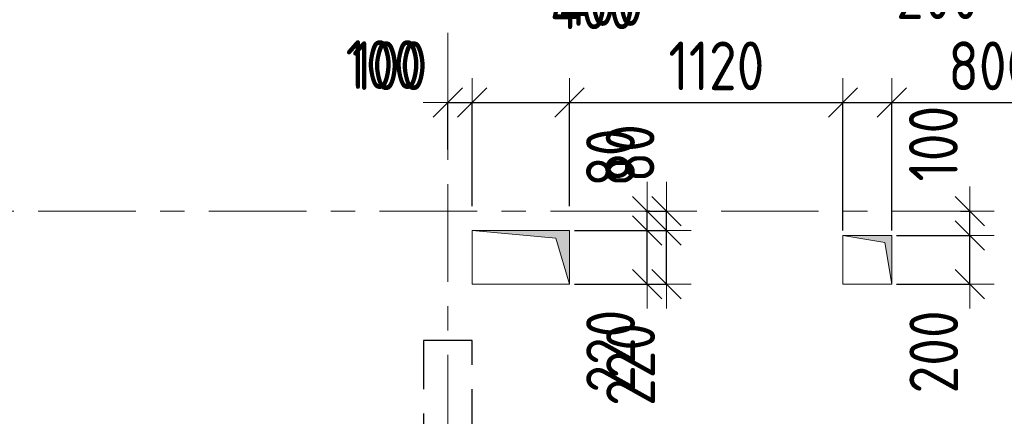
# Model space of a CAD drawing. Header units: metres. Extents: x -38 to 89, y -15 to 21.
# Tile 15 of 129: x 11.99 to 16.03, y 6.56 to 8.18. Entities that reach past the tile are written whole.
import ezdxf

# ---------------------------------------------------------------- set-up
doc = ezdxf.new("R2010")
doc.units = ezdxf.units.M
doc.header["$PDMODE"] = 65
for name, pattern in [('______11', [0.5, 0.4, -0.05, 0, -0.05]), ('______2', [0.27, 0.2, -0.07]), ('______5', [1.1, 0.8, -0.1, 0.1, -0.1])]:
    doc.linetypes.add(name, pattern=pattern)
for name, color, linetype, lineweight in [('XR$2$Осевая линия (1)', 7, '______5', 13), ('XR$3$Перекрытие (1)', 7, 'Continuous', 35), ('XR$4$Размерная линия (1)', 7, 'Continuous', 13), ('XR$5$Размерная линия (1)', 7, 'Continuous', 13)]:
    doc.layers.add(name, color=color, linetype=linetype, lineweight=lineweight)
doc.layers.add('XR$3$Макрос проема_ отверстия', color=7, linetype='Continuous', lineweight=13, true_color=0x2d2d2d)
doc.layers.add('XR$7$Стена_ бетон несущ.', color=7, linetype='Continuous', lineweight=70, true_color=0xb4b496)
doc.styles.add('ISOCPEUR', font='txt')
doc.dimstyles.new('DIMSTYLE_3', dxfattribs={"dimtxt": 0.2, "dimasz": 0.2, "dimexe": 0, "dimexo": 0, "dimgap": 0.1, "dimtad": 2, "dimdec": 0, "dimlfac": 1000, "dimrnd": 5, "dimzin": 12, "dimdsep": 46, "dimtxsty": 'ISOCPEUR', "dimblk1": 'ALL_ML_STRICH', "dimblk2": 'ALL_ML_STRICH', "dimsah": 1, "dimcen": 0, "dimclrd": 7, "dimclre": 256, "dimclrt": 7, "dimadec": 0, "dimazin": 0, "dimtfac": 1, "dimtdec": 0, "dimtix": 1, "dimtmove": 2, "dimatfit": 3, "dimfxl": 0, "dimtzin": 0, "dimlwd": 0, "dimlwe": -3, "dimarcsym": 0})
doc.dimstyles.new('DIMSTYLE_6', dxfattribs={"dimtxt": 0.2, "dimasz": 0.2, "dimexe": 0, "dimexo": 0, "dimgap": 0.1, "dimtad": 2, "dimdec": 0, "dimlfac": 1000, "dimrnd": 5, "dimzin": 12, "dimdsep": 46, "dimtxsty": 'ISOCPEUR', "dimblk1": 'ALL_ML_STRICH', "dimblk2": 'ALL_ML_STRICH', "dimsah": 1, "dimcen": 0, "dimclrd": 7, "dimclre": 256, "dimclrt": 7, "dimadec": 0, "dimazin": 0, "dimtfac": 1, "dimtdec": 0, "dimtix": 1, "dimtmove": 2, "dimatfit": 3, "dimfxl": 0, "dimtvp": 1.2, "dimtzin": 0, "dimlwd": 0, "dimlwe": -3, "dimarcsym": 0})

# ---------------------------------------------------------------- blocks, each defined once
blk = doc.blocks.new('Отображение проема', base_point=(-1.1579, -49.3094))
at = {"layer": 'XR$3$Макрос проема_ отверстия', "true_color": 0x000000, "transparency": 33554687}
blk.add_hatch(color=18, dxfattribs=at).paths.add_polyline_path([(-1.1579, -50.1094), (-1.0448, -49.4225), (-0.3579, -49.3094), (-1.1579, -49.3094)])
at = {"layer": 'XR$3$Макрос проема_ отверстия', "transparency": 33554687}
for p, q in [((-1.1579, -50.1094), (-1.1579, -49.3094)), ((-1.1579, -49.3094), (-0.3579, -49.3094)), ((-1.0448, -49.4225), (-0.3579, -49.3094)), ((-1.1579, -50.1094), (-1.0448, -49.4225))]:
    blk.add_line(p, q, dxfattribs=at)
blk = doc.blocks.new('ALL_ML_STRICH')
at = {"color": 0, "linetype": 'ByBlock', "lineweight": -2}
for p, q in [((0, -0.5), (0, 0.5)), ((-0.3, -0.3), (0.3, 0.3)), ((-1, 0), (0.5, 0))]:
    blk.add_line(p, q, dxfattribs=at)
blk = doc.blocks.new('*D106')
at = {"layer": 'DEFPOINTS', "color": 7, "linetype": 'Continuous', "lineweight": 13, "transparency": 33554687}
for p in [(15.57, 7.3), (15.57, 7.0999), (15.8905, 7.0999)]:
    blk.add_point(p, dxfattribs=at)
at = {"layer": 'XR$4$Размерная линия (1)', "color": 9, "linetype": 'Continuous', "lineweight": -2, "true_color": 0xc7c7c7, "transparency": 33554687}
for p, q in [((15.59, 7.3), (15.8905, 7.3)), ((15.59, 7.0999), (15.8905, 7.0999))]:
    blk.add_line(p, q, dxfattribs=at)
at = {"layer": 'XR$4$Размерная линия (1)', "color": 7, "linetype": 'Continuous', "lineweight": -2, "transparency": 33554687}
blk.add_line((15.8905, 7.0999), (15.8905, 7.3), dxfattribs=at)
at = {"layer": 'XR$4$Размерная линия (1)', "color": 7, "linetype": 'Continuous', "lineweight": 13, "transparency": 33554687, "xscale": 0.2, "yscale": 0.2, "zscale": 0.2}
for p, rotation in [((15.8905, 7.3), 90), ((15.8905, 7.0999), 270)]:
    blk.add_blockref('ALL_ML_STRICH', p, dxfattribs=dict(at, rotation=rotation))
at = {"layer": 'XR$4$Размерная линия (1)', "color": 7, "linetype": 'Continuous', "lineweight": 13, "transparency": 33554687, "insert": (15.7423, 6.8226), "char_height": 0.2, "width": 0.5, "attachment_point": 5, "rotation": 90, "style": 'ISOCPEUR'}
blk.add_mtext('\\W0.83;\\A1;{200}', dxfattribs=at)
blk = doc.blocks.new('*D107')
at = {"layer": 'DEFPOINTS', "color": 7, "linetype": 'Continuous', "lineweight": 13, "transparency": 33554687}
for p in [(15.8713, 7.4), (15.57, 7.3), (15.8905, 7.3)]:
    blk.add_point(p, dxfattribs=at)
at = {"layer": 'XR$4$Размерная линия (1)', "color": 9, "linetype": 'Continuous', "lineweight": -2, "true_color": 0xc7c7c7, "transparency": 33554687}
for p, q in [((15.8513, 7.4), (15.8905, 7.4)), ((15.59, 7.3), (15.8905, 7.3))]:
    blk.add_line(p, q, dxfattribs=at)
at = {"layer": 'XR$4$Размерная линия (1)', "color": 7, "linetype": 'Continuous', "lineweight": -2, "transparency": 33554687}
blk.add_line((15.8905, 7.3), (15.8905, 7.4), dxfattribs=at)
at = {"layer": 'XR$4$Размерная линия (1)', "color": 7, "linetype": 'Continuous', "lineweight": 13, "transparency": 33554687, "xscale": 0.2, "yscale": 0.2, "zscale": 0.2}
for p, rotation in [((15.8905, 7.3), 270), ((15.8905, 7.4), 90)]:
    blk.add_blockref('ALL_ML_STRICH', p, dxfattribs=dict(at, rotation=rotation))
at = {"layer": 'XR$4$Размерная линия (1)', "color": 7, "linetype": 'Continuous', "lineweight": 13, "transparency": 33554687, "insert": (15.7407, 7.6764), "char_height": 0.2, "width": 0.5, "attachment_point": 5, "rotation": 90, "style": 'ISOCPEUR'}
blk.add_mtext('\\W0.83;\\A1;{100}', dxfattribs=at)
blk = doc.blocks.new('*D185')
at = {"layer": 'DEFPOINTS', "color": 7, "linetype": 'Continuous', "lineweight": 13, "transparency": 33554687}
for p in [(13.75, 7.8452), (13.75, 7.6318), (13.849, 7.4)]:
    blk.add_point(p, dxfattribs=at)
at = {"layer": 'XR$4$Размерная линия (1)', "color": 9, "linetype": 'Continuous', "lineweight": -2, "true_color": 0xc7c7c7, "transparency": 33554687}
for p, q in [((13.75, 7.6518), (13.75, 7.8452)), ((13.849, 7.42), (13.849, 7.8452))]:
    blk.add_line(p, q, dxfattribs=at)
at = {"layer": 'XR$4$Размерная линия (1)', "color": 7, "linetype": 'Continuous', "lineweight": -2, "transparency": 33554687}
blk.add_line((13.75, 7.8452), (13.849, 7.8452), dxfattribs=at)
at = {"layer": 'XR$4$Размерная линия (1)', "color": 7, "linetype": 'Continuous', "lineweight": 13, "transparency": 33554687, "xscale": 0.2, "yscale": 0.2, "zscale": 0.2}
blk.add_blockref('ALL_ML_STRICH', (13.849, 7.8452), dxfattribs=at)
at = {"layer": 'XR$4$Размерная линия (1)', "color": 7, "linetype": 'Continuous', "lineweight": 13, "transparency": 33554687, "xscale": 0.2, "yscale": 0.2, "zscale": 0.2, "rotation": 180}
blk.add_blockref('ALL_ML_STRICH', (13.75, 7.8452), dxfattribs=at)
at = {"layer": 'XR$4$Размерная линия (1)', "color": 7, "linetype": 'Continuous', "lineweight": 13, "transparency": 33554687, "insert": (13.5111, 7.9958), "char_height": 0.2, "width": 0.5, "attachment_point": 5, "style": 'ISOCPEUR'}
blk.add_mtext('\\W0.83;\\A1;{100}', dxfattribs=at)
blk = doc.blocks.new('*D186')
at = {"layer": 'DEFPOINTS', "color": 7, "linetype": 'Continuous', "lineweight": 13, "transparency": 33554687}
for p in [(13.849, 7.8452), (13.849, 7.4), (14.249, 7.4)]:
    blk.add_point(p, dxfattribs=at)
at = {"layer": 'XR$4$Размерная линия (1)', "color": 9, "linetype": 'Continuous', "lineweight": -2, "true_color": 0xc7c7c7, "transparency": 33554687}
for p, q in [((13.849, 7.42), (13.849, 7.8452)), ((14.249, 7.42), (14.249, 7.8452))]:
    blk.add_line(p, q, dxfattribs=at)
at = {"layer": 'XR$4$Размерная линия (1)', "color": 7, "linetype": 'Continuous', "lineweight": -2, "transparency": 33554687}
blk.add_line((13.849, 7.8452), (14.249, 7.8452), dxfattribs=at)
at = {"layer": 'XR$4$Размерная линия (1)', "color": 7, "linetype": 'Continuous', "lineweight": 13, "transparency": 33554687, "xscale": 0.2, "yscale": 0.2, "zscale": 0.2, "rotation": 180}
blk.add_blockref('ALL_ML_STRICH', (13.849, 7.8452), dxfattribs=at)
at = {"layer": 'XR$4$Размерная линия (1)', "color": 7, "linetype": 'Continuous', "lineweight": 13, "transparency": 33554687, "xscale": 0.2, "yscale": 0.2, "zscale": 0.2}
blk.add_blockref('ALL_ML_STRICH', (14.249, 7.8452), dxfattribs=at)
at = {"layer": 'XR$4$Размерная линия (1)', "color": 7, "linetype": 'Continuous', "lineweight": 13, "transparency": 33554687, "insert": (14.3439, 8.2456), "char_height": 0.2, "width": 0.5, "attachment_point": 5, "style": 'ISOCPEUR'}
blk.add_mtext('\\W0.83;\\A1;{400}', dxfattribs=at)
blk = doc.blocks.new('*D187')
at = {"layer": 'DEFPOINTS', "color": 7, "linetype": 'Continuous', "lineweight": 13, "transparency": 33554687}
for p in [(14.249, 7.8452), (14.249, 7.4), (15.37, 7.3)]:
    blk.add_point(p, dxfattribs=at)
at = {"layer": 'XR$4$Размерная линия (1)', "color": 9, "linetype": 'Continuous', "lineweight": -2, "true_color": 0xc7c7c7, "transparency": 33554687}
for p, q in [((14.249, 7.42), (14.249, 7.8452)), ((15.37, 7.32), (15.37, 7.8452))]:
    blk.add_line(p, q, dxfattribs=at)
at = {"layer": 'XR$4$Размерная линия (1)', "color": 7, "linetype": 'Continuous', "lineweight": -2, "transparency": 33554687}
blk.add_line((14.249, 7.8452), (15.37, 7.8452), dxfattribs=at)
at = {"layer": 'XR$4$Размерная линия (1)', "color": 7, "linetype": 'Continuous', "lineweight": 13, "transparency": 33554687, "xscale": 0.2, "yscale": 0.2, "zscale": 0.2, "rotation": 180}
blk.add_blockref('ALL_ML_STRICH', (14.249, 7.8452), dxfattribs=at)
at = {"layer": 'XR$4$Размерная линия (1)', "color": 7, "linetype": 'Continuous', "lineweight": 13, "transparency": 33554687, "xscale": 0.2, "yscale": 0.2, "zscale": 0.2}
blk.add_blockref('ALL_ML_STRICH', (15.37, 7.8452), dxfattribs=at)
at = {"layer": 'XR$4$Размерная линия (1)', "color": 7, "linetype": 'Continuous', "lineweight": 13, "transparency": 33554687, "insert": (14.8511, 7.9952), "char_height": 0.2, "width": 0.666667, "attachment_point": 5, "style": 'ISOCPEUR'}
blk.add_mtext('\\W0.83;\\A1;{1120}', dxfattribs=at)
blk = doc.blocks.new('*D188')
at = {"layer": 'DEFPOINTS', "color": 7, "linetype": 'Continuous', "lineweight": 13, "transparency": 33554687}
for p in [(15.37, 7.8452), (15.37, 7.3), (15.57, 7.3)]:
    blk.add_point(p, dxfattribs=at)
at = {"layer": 'XR$4$Размерная линия (1)', "color": 9, "linetype": 'Continuous', "lineweight": -2, "true_color": 0xc7c7c7, "transparency": 33554687}
for p, q in [((15.37, 7.32), (15.37, 7.8452)), ((15.57, 7.32), (15.57, 7.8452))]:
    blk.add_line(p, q, dxfattribs=at)
at = {"layer": 'XR$4$Размерная линия (1)', "color": 7, "linetype": 'Continuous', "lineweight": -2, "transparency": 33554687}
blk.add_line((15.37, 7.8452), (15.57, 7.8452), dxfattribs=at)
at = {"layer": 'XR$4$Размерная линия (1)', "color": 7, "linetype": 'Continuous', "lineweight": 13, "transparency": 33554687, "xscale": 0.2, "yscale": 0.2, "zscale": 0.2, "rotation": 180}
blk.add_blockref('ALL_ML_STRICH', (15.37, 7.8452), dxfattribs=at)
at = {"layer": 'XR$4$Размерная линия (1)', "color": 7, "linetype": 'Continuous', "lineweight": 13, "transparency": 33554687, "xscale": 0.2, "yscale": 0.2, "zscale": 0.2}
blk.add_blockref('ALL_ML_STRICH', (15.57, 7.8452), dxfattribs=at)
at = {"layer": 'XR$4$Размерная линия (1)', "color": 7, "linetype": 'Continuous', "lineweight": 13, "transparency": 33554687, "insert": (15.7583, 8.2869), "char_height": 0.2, "width": 0.5, "attachment_point": 5, "style": 'ISOCPEUR'}
blk.add_mtext('\\W0.83;\\A1;{200}', dxfattribs=at)
blk = doc.blocks.new('*D189')
at = {"layer": 'DEFPOINTS', "color": 7, "linetype": 'Continuous', "lineweight": 13, "transparency": 33554687}
for p in [(15.57, 7.8452), (15.57, 7.3), (16.37, 7.3)]:
    blk.add_point(p, dxfattribs=at)
at = {"layer": 'XR$4$Размерная линия (1)', "color": 9, "linetype": 'Continuous', "lineweight": -2, "true_color": 0xc7c7c7, "transparency": 33554687}
for p, q in [((15.57, 7.32), (15.57, 7.8452)), ((16.37, 7.32), (16.37, 7.8452))]:
    blk.add_line(p, q, dxfattribs=at)
at = {"layer": 'XR$4$Размерная линия (1)', "color": 7, "linetype": 'Continuous', "lineweight": -2, "transparency": 33554687}
blk.add_line((15.57, 7.8452), (16.37, 7.8452), dxfattribs=at)
at = {"layer": 'XR$4$Размерная линия (1)', "color": 7, "linetype": 'Continuous', "lineweight": 13, "transparency": 33554687, "xscale": 0.2, "yscale": 0.2, "zscale": 0.2, "rotation": 180}
blk.add_blockref('ALL_ML_STRICH', (15.57, 7.8452), dxfattribs=at)
at = {"layer": 'XR$4$Размерная линия (1)', "color": 7, "linetype": 'Continuous', "lineweight": 13, "transparency": 33554687, "xscale": 0.2, "yscale": 0.2, "zscale": 0.2}
blk.add_blockref('ALL_ML_STRICH', (16.37, 7.8452), dxfattribs=at)
at = {"layer": 'XR$4$Размерная линия (1)', "color": 7, "linetype": 'Continuous', "lineweight": 13, "transparency": 33554687, "insert": (15.9783, 7.9952), "char_height": 0.2, "width": 0.5, "attachment_point": 5, "style": 'ISOCPEUR'}
blk.add_mtext('\\W0.83;\\A1;{800}', dxfattribs=at)
blk = doc.blocks.new('*D316')
at = {"layer": 'DEFPOINTS', "color": 7, "linetype": 'Continuous', "lineweight": 13, "transparency": 33554687}
for p in [(14.249, 7.32), (14.249, 7.1), (14.6468, 7.1)]:
    blk.add_point(p, dxfattribs=at)
at = {"layer": 'XR$4$Размерная линия (1)', "color": 9, "linetype": 'Continuous', "lineweight": -2, "true_color": 0xc7c7c7, "transparency": 33554687}
for p, q in [((14.269, 7.32), (14.6468, 7.32)), ((14.269, 7.1), (14.6468, 7.1))]:
    blk.add_line(p, q, dxfattribs=at)
at = {"layer": 'XR$4$Размерная линия (1)', "color": 7, "linetype": 'Continuous', "lineweight": -2, "transparency": 33554687}
blk.add_line((14.6468, 7.1), (14.6468, 7.32), dxfattribs=at)
at = {"layer": 'XR$4$Размерная линия (1)', "color": 7, "linetype": 'Continuous', "lineweight": 13, "transparency": 33554687, "xscale": 0.2, "yscale": 0.2, "zscale": 0.2}
for p, rotation in [((14.6468, 7.32), 90), ((14.6468, 7.1), 270)]:
    blk.add_blockref('ALL_ML_STRICH', p, dxfattribs=dict(at, rotation=rotation))
at = {"layer": 'XR$4$Размерная линия (1)', "color": 7, "linetype": 'Continuous', "lineweight": 13, "transparency": 33554687, "insert": (14.4993, 6.771), "char_height": 0.2, "width": 0.5, "attachment_point": 5, "rotation": 90, "style": 'ISOCPEUR'}
blk.add_mtext('\\W0.83;\\A1;{220}', dxfattribs=at)
blk = doc.blocks.new('*D317')
at = {"layer": 'DEFPOINTS', "color": 7, "linetype": 'Continuous', "lineweight": 13, "transparency": 33554687}
for p in [(14.5395, 7.4), (14.249, 7.32), (14.6468, 7.32)]:
    blk.add_point(p, dxfattribs=at)
at = {"layer": 'XR$4$Размерная линия (1)', "color": 9, "linetype": 'Continuous', "lineweight": -2, "true_color": 0xc7c7c7, "transparency": 33554687}
for p, q in [((14.5595, 7.4), (14.6468, 7.4)), ((14.269, 7.32), (14.6468, 7.32))]:
    blk.add_line(p, q, dxfattribs=at)
at = {"layer": 'XR$4$Размерная линия (1)', "color": 7, "linetype": 'Continuous', "lineweight": -2, "transparency": 33554687}
blk.add_line((14.6468, 7.32), (14.6468, 7.4), dxfattribs=at)
at = {"layer": 'XR$4$Размерная линия (1)', "color": 7, "linetype": 'Continuous', "lineweight": 13, "transparency": 33554687, "xscale": 0.2, "yscale": 0.2, "zscale": 0.2}
for p, rotation in [((14.6468, 7.32), 270), ((14.6468, 7.4), 90)]:
    blk.add_blockref('ALL_ML_STRICH', p, dxfattribs=dict(at, rotation=rotation))
at = {"layer": 'XR$4$Размерная линия (1)', "color": 7, "linetype": 'Continuous', "lineweight": 13, "transparency": 33554687, "insert": (14.4971, 7.6369), "char_height": 0.2, "width": 0.333333, "attachment_point": 5, "rotation": 90, "style": 'ISOCPEUR'}
blk.add_mtext('\\W0.83;\\A1;{80}', dxfattribs=at)
blk = doc.blocks.new('*D453')
at = {"layer": 'DEFPOINTS', "color": 7, "linetype": 'Continuous', "lineweight": 13, "transparency": 33554687}
for p in [(15.57, 7.3), (15.57, 7.0999), (15.8905, 7.0999)]:
    blk.add_point(p, dxfattribs=at)
at = {"layer": 'XR$5$Размерная линия (1)', "color": 9, "linetype": 'Continuous', "lineweight": -2, "true_color": 0xc7c7c7, "transparency": 33554687}
for p, q in [((15.59, 7.3), (15.8905, 7.3)), ((15.59, 7.0999), (15.8905, 7.0999))]:
    blk.add_line(p, q, dxfattribs=at)
at = {"layer": 'XR$5$Размерная линия (1)', "color": 7, "linetype": 'Continuous', "lineweight": -2, "transparency": 33554687}
blk.add_line((15.8905, 7.0999), (15.8905, 7.3), dxfattribs=at)
at = {"layer": 'XR$5$Размерная линия (1)', "color": 7, "linetype": 'Continuous', "lineweight": 13, "transparency": 33554687, "xscale": 0.2, "yscale": 0.2, "zscale": 0.2}
for p, rotation in [((15.8905, 7.3), 90), ((15.8905, 7.0999), 270)]:
    blk.add_blockref('ALL_ML_STRICH', p, dxfattribs=dict(at, rotation=rotation))
at = {"layer": 'XR$5$Размерная линия (1)', "color": 7, "linetype": 'Continuous', "lineweight": 13, "transparency": 33554687, "insert": (15.7423, 6.8226), "char_height": 0.2, "width": 0.5, "attachment_point": 5, "rotation": 90, "style": 'ISOCPEUR'}
blk.add_mtext('\\W0.83;\\A1;{200}', dxfattribs=at)
blk = doc.blocks.new('*D454')
at = {"layer": 'DEFPOINTS', "color": 7, "linetype": 'Continuous', "lineweight": 13, "transparency": 33554687}
for p in [(15.8713, 7.4), (15.57, 7.3), (15.8905, 7.3)]:
    blk.add_point(p, dxfattribs=at)
at = {"layer": 'XR$5$Размерная линия (1)', "color": 9, "linetype": 'Continuous', "lineweight": -2, "true_color": 0xc7c7c7, "transparency": 33554687}
for p, q in [((15.8513, 7.4), (15.8905, 7.4)), ((15.59, 7.3), (15.8905, 7.3))]:
    blk.add_line(p, q, dxfattribs=at)
at = {"layer": 'XR$5$Размерная линия (1)', "color": 7, "linetype": 'Continuous', "lineweight": -2, "transparency": 33554687}
blk.add_line((15.8905, 7.3), (15.8905, 7.4), dxfattribs=at)
at = {"layer": 'XR$5$Размерная линия (1)', "color": 7, "linetype": 'Continuous', "lineweight": 13, "transparency": 33554687, "xscale": 0.2, "yscale": 0.2, "zscale": 0.2}
for p, rotation in [((15.8905, 7.3), 270), ((15.8905, 7.4), 90)]:
    blk.add_blockref('ALL_ML_STRICH', p, dxfattribs=dict(at, rotation=rotation))
at = {"layer": 'XR$5$Размерная линия (1)', "color": 7, "linetype": 'Continuous', "lineweight": 13, "transparency": 33554687, "insert": (15.7407, 7.6764), "char_height": 0.2, "width": 0.5, "attachment_point": 5, "rotation": 90, "style": 'ISOCPEUR'}
blk.add_mtext('\\W0.83;\\A1;{100}', dxfattribs=at)
blk = doc.blocks.new('*D519')
at = {"layer": 'DEFPOINTS', "color": 7, "linetype": 'Continuous', "lineweight": 13, "transparency": 33554687}
for p in [(13.75, 7.8452), (13.75, 7.6318), (13.849, 7.4)]:
    blk.add_point(p, dxfattribs=at)
at = {"layer": 'XR$5$Размерная линия (1)', "color": 9, "linetype": 'Continuous', "lineweight": -2, "true_color": 0xc7c7c7, "transparency": 33554687}
for p, q in [((13.75, 7.6518), (13.75, 7.8452)), ((13.849, 7.42), (13.849, 7.8452))]:
    blk.add_line(p, q, dxfattribs=at)
at = {"layer": 'XR$5$Размерная линия (1)', "color": 7, "linetype": 'Continuous', "lineweight": -2, "transparency": 33554687}
blk.add_line((13.75, 7.8452), (13.849, 7.8452), dxfattribs=at)
at = {"layer": 'XR$5$Размерная линия (1)', "color": 7, "linetype": 'Continuous', "lineweight": 13, "transparency": 33554687, "xscale": 0.2, "yscale": 0.2, "zscale": 0.2}
blk.add_blockref('ALL_ML_STRICH', (13.849, 7.8452), dxfattribs=at)
at = {"layer": 'XR$5$Размерная линия (1)', "color": 7, "linetype": 'Continuous', "lineweight": 13, "transparency": 33554687, "xscale": 0.2, "yscale": 0.2, "zscale": 0.2, "rotation": 180}
blk.add_blockref('ALL_ML_STRICH', (13.75, 7.8452), dxfattribs=at)
at = {"layer": 'XR$5$Размерная линия (1)', "color": 7, "linetype": 'Continuous', "lineweight": 13, "transparency": 33554687, "insert": (13.4856, 8.0003), "char_height": 0.2, "width": 0.5, "attachment_point": 5, "style": 'ISOCPEUR'}
blk.add_mtext('\\W0.83;\\A1;{100}', dxfattribs=at)
blk = doc.blocks.new('*D520')
at = {"layer": 'DEFPOINTS', "color": 7, "linetype": 'Continuous', "lineweight": 13, "transparency": 33554687}
for p in [(13.849, 7.8452), (13.849, 7.4), (14.249, 7.4)]:
    blk.add_point(p, dxfattribs=at)
at = {"layer": 'XR$5$Размерная линия (1)', "color": 9, "linetype": 'Continuous', "lineweight": -2, "true_color": 0xc7c7c7, "transparency": 33554687}
for p, q in [((13.849, 7.42), (13.849, 7.8452)), ((14.249, 7.42), (14.249, 7.8452))]:
    blk.add_line(p, q, dxfattribs=at)
at = {"layer": 'XR$5$Размерная линия (1)', "color": 7, "linetype": 'Continuous', "lineweight": -2, "transparency": 33554687}
blk.add_line((13.849, 7.8452), (14.249, 7.8452), dxfattribs=at)
at = {"layer": 'XR$5$Размерная линия (1)', "color": 7, "linetype": 'Continuous', "lineweight": 13, "transparency": 33554687, "xscale": 0.2, "yscale": 0.2, "zscale": 0.2, "rotation": 180}
blk.add_blockref('ALL_ML_STRICH', (13.849, 7.8452), dxfattribs=at)
at = {"layer": 'XR$5$Размерная линия (1)', "color": 7, "linetype": 'Continuous', "lineweight": 13, "transparency": 33554687, "xscale": 0.2, "yscale": 0.2, "zscale": 0.2}
blk.add_blockref('ALL_ML_STRICH', (14.249, 7.8452), dxfattribs=at)
at = {"layer": 'XR$5$Размерная линия (1)', "color": 7, "linetype": 'Continuous', "lineweight": 13, "transparency": 33554687, "insert": (14.3782, 8.259), "char_height": 0.2, "width": 0.5, "attachment_point": 5, "style": 'ISOCPEUR'}
blk.add_mtext('\\W0.83;\\A1;{400}', dxfattribs=at)
blk = doc.blocks.new('*D521')
at = {"layer": 'DEFPOINTS', "color": 7, "linetype": 'Continuous', "lineweight": 13, "transparency": 33554687}
for p in [(14.249, 7.8452), (14.249, 7.4), (15.37, 7.3)]:
    blk.add_point(p, dxfattribs=at)
at = {"layer": 'XR$5$Размерная линия (1)', "color": 9, "linetype": 'Continuous', "lineweight": -2, "true_color": 0xc7c7c7, "transparency": 33554687}
for p, q in [((14.249, 7.42), (14.249, 7.8452)), ((15.37, 7.32), (15.37, 7.8452))]:
    blk.add_line(p, q, dxfattribs=at)
at = {"layer": 'XR$5$Размерная линия (1)', "color": 7, "linetype": 'Continuous', "lineweight": -2, "transparency": 33554687}
blk.add_line((14.249, 7.8452), (15.37, 7.8452), dxfattribs=at)
at = {"layer": 'XR$5$Размерная линия (1)', "color": 7, "linetype": 'Continuous', "lineweight": 13, "transparency": 33554687, "xscale": 0.2, "yscale": 0.2, "zscale": 0.2, "rotation": 180}
blk.add_blockref('ALL_ML_STRICH', (14.249, 7.8452), dxfattribs=at)
at = {"layer": 'XR$5$Размерная линия (1)', "color": 7, "linetype": 'Continuous', "lineweight": 13, "transparency": 33554687, "xscale": 0.2, "yscale": 0.2, "zscale": 0.2}
blk.add_blockref('ALL_ML_STRICH', (15.37, 7.8452), dxfattribs=at)
at = {"layer": 'XR$5$Размерная линия (1)', "color": 7, "linetype": 'Continuous', "lineweight": 13, "transparency": 33554687, "insert": (14.8511, 7.9952), "char_height": 0.2, "width": 0.666667, "attachment_point": 5, "style": 'ISOCPEUR'}
blk.add_mtext('\\W0.83;\\A1;{1120}', dxfattribs=at)
blk = doc.blocks.new('*D522')
at = {"layer": 'DEFPOINTS', "color": 7, "linetype": 'Continuous', "lineweight": 13, "transparency": 33554687}
for p in [(15.37, 7.8452), (15.37, 7.3), (15.57, 7.3)]:
    blk.add_point(p, dxfattribs=at)
at = {"layer": 'XR$5$Размерная линия (1)', "color": 9, "linetype": 'Continuous', "lineweight": -2, "true_color": 0xc7c7c7, "transparency": 33554687}
for p, q in [((15.37, 7.32), (15.37, 7.8452)), ((15.57, 7.32), (15.57, 7.8452))]:
    blk.add_line(p, q, dxfattribs=at)
at = {"layer": 'XR$5$Размерная линия (1)', "color": 7, "linetype": 'Continuous', "lineweight": -2, "transparency": 33554687}
blk.add_line((15.37, 7.8452), (15.57, 7.8452), dxfattribs=at)
at = {"layer": 'XR$5$Размерная линия (1)', "color": 7, "linetype": 'Continuous', "lineweight": 13, "transparency": 33554687, "xscale": 0.2, "yscale": 0.2, "zscale": 0.2, "rotation": 180}
blk.add_blockref('ALL_ML_STRICH', (15.37, 7.8452), dxfattribs=at)
at = {"layer": 'XR$5$Размерная линия (1)', "color": 7, "linetype": 'Continuous', "lineweight": 13, "transparency": 33554687, "xscale": 0.2, "yscale": 0.2, "zscale": 0.2}
blk.add_blockref('ALL_ML_STRICH', (15.57, 7.8452), dxfattribs=at)
at = {"layer": 'XR$5$Размерная линия (1)', "color": 7, "linetype": 'Continuous', "lineweight": 13, "transparency": 33554687, "insert": (15.7583, 8.2869), "char_height": 0.2, "width": 0.5, "attachment_point": 5, "style": 'ISOCPEUR'}
blk.add_mtext('\\W0.83;\\A1;{200}', dxfattribs=at)
blk = doc.blocks.new('*D523')
at = {"layer": 'DEFPOINTS', "color": 7, "linetype": 'Continuous', "lineweight": 13, "transparency": 33554687}
for p in [(15.57, 7.8452), (15.57, 7.3), (16.37, 7.3)]:
    blk.add_point(p, dxfattribs=at)
at = {"layer": 'XR$5$Размерная линия (1)', "color": 9, "linetype": 'Continuous', "lineweight": -2, "true_color": 0xc7c7c7, "transparency": 33554687}
for p, q in [((15.57, 7.32), (15.57, 7.8452)), ((16.37, 7.32), (16.37, 7.8452))]:
    blk.add_line(p, q, dxfattribs=at)
at = {"layer": 'XR$5$Размерная линия (1)', "color": 7, "linetype": 'Continuous', "lineweight": -2, "transparency": 33554687}
blk.add_line((15.57, 7.8452), (16.37, 7.8452), dxfattribs=at)
at = {"layer": 'XR$5$Размерная линия (1)', "color": 7, "linetype": 'Continuous', "lineweight": 13, "transparency": 33554687, "xscale": 0.2, "yscale": 0.2, "zscale": 0.2, "rotation": 180}
blk.add_blockref('ALL_ML_STRICH', (15.57, 7.8452), dxfattribs=at)
at = {"layer": 'XR$5$Размерная линия (1)', "color": 7, "linetype": 'Continuous', "lineweight": 13, "transparency": 33554687, "xscale": 0.2, "yscale": 0.2, "zscale": 0.2}
blk.add_blockref('ALL_ML_STRICH', (16.37, 7.8452), dxfattribs=at)
at = {"layer": 'XR$5$Размерная линия (1)', "color": 7, "linetype": 'Continuous', "lineweight": 13, "transparency": 33554687, "insert": (15.9783, 7.9952), "char_height": 0.2, "width": 0.5, "attachment_point": 5, "style": 'ISOCPEUR'}
blk.add_mtext('\\W0.83;\\A1;{800}', dxfattribs=at)
blk = doc.blocks.new('*D633')
at = {"layer": 'DEFPOINTS', "color": 7, "linetype": 'Continuous', "lineweight": 13, "transparency": 33554687}
for p in [(14.249, 7.32), (14.249, 7.1), (14.5668, 7.1)]:
    blk.add_point(p, dxfattribs=at)
at = {"layer": 'XR$5$Размерная линия (1)', "color": 9, "linetype": 'Continuous', "lineweight": -2, "true_color": 0xc7c7c7, "transparency": 33554687}
for p, q in [((14.269, 7.32), (14.5668, 7.32)), ((14.269, 7.1), (14.5668, 7.1))]:
    blk.add_line(p, q, dxfattribs=at)
at = {"layer": 'XR$5$Размерная линия (1)', "color": 7, "linetype": 'Continuous', "lineweight": -2, "transparency": 33554687}
blk.add_line((14.5668, 7.1), (14.5668, 7.32), dxfattribs=at)
at = {"layer": 'XR$5$Размерная линия (1)', "color": 7, "linetype": 'Continuous', "lineweight": 13, "transparency": 33554687, "xscale": 0.2, "yscale": 0.2, "zscale": 0.2}
for p, rotation in [((14.5668, 7.32), 90), ((14.5668, 7.1), 270)]:
    blk.add_blockref('ALL_ML_STRICH', p, dxfattribs=dict(at, rotation=rotation))
at = {"layer": 'XR$5$Размерная линия (1)', "color": 7, "linetype": 'Continuous', "lineweight": 13, "transparency": 33554687, "insert": (14.4171, 6.8255), "char_height": 0.2, "width": 0.5, "attachment_point": 5, "rotation": 90, "style": 'ISOCPEUR'}
blk.add_mtext('\\W0.83;\\A1;{220}', dxfattribs=at)
blk = doc.blocks.new('*D634')
at = {"layer": 'DEFPOINTS', "color": 7, "linetype": 'Continuous', "lineweight": 13, "transparency": 33554687}
for p in [(14.596, 7.4), (14.249, 7.32), (14.5668, 7.32)]:
    blk.add_point(p, dxfattribs=at)
at = {"layer": 'XR$5$Размерная линия (1)', "color": 9, "linetype": 'Continuous', "lineweight": -2, "true_color": 0xc7c7c7, "transparency": 33554687}
for p, q in [((14.576, 7.4), (14.5668, 7.4)), ((14.269, 7.32), (14.5668, 7.32))]:
    blk.add_line(p, q, dxfattribs=at)
at = {"layer": 'XR$5$Размерная линия (1)', "color": 7, "linetype": 'Continuous', "lineweight": -2, "transparency": 33554687}
blk.add_line((14.5668, 7.32), (14.5668, 7.4), dxfattribs=at)
at = {"layer": 'XR$5$Размерная линия (1)', "color": 7, "linetype": 'Continuous', "lineweight": 13, "transparency": 33554687, "xscale": 0.2, "yscale": 0.2, "zscale": 0.2}
for p, rotation in [((14.5668, 7.32), 270), ((14.5668, 7.4), 90)]:
    blk.add_blockref('ALL_ML_STRICH', p, dxfattribs=dict(at, rotation=rotation))
at = {"layer": 'XR$5$Размерная линия (1)', "color": 7, "linetype": 'Continuous', "lineweight": 13, "transparency": 33554687, "insert": (14.4167, 7.6188), "char_height": 0.2, "width": 0.333333, "attachment_point": 5, "rotation": 90, "style": 'ISOCPEUR'}
blk.add_mtext('\\W0.83;\\A1;{80}', dxfattribs=at)

msp = doc.modelspace()

# ---------------------------------------------------------------- linework, layer by layer
at = {"layer": 'XR$2$Осевая линия (1)', "color": 253, "linetype": '______11', "lineweight": 13, "true_color": 0xa0a0a0, "transparency": 33554687}
for p, q in [((13.75, -3.39), (13.75, 8.13)), ((-2.63, 7.4), (62.6, 7.4))]:
    msp.add_line(p, q, dxfattribs=at)
at = {"layer": 'XR$3$Перекрытие (1)', "color": 7, "linetype": 'Continuous', "lineweight": 13, "transparency": 33554687}
for p, q in [((14.249, 7.32), (13.849, 7.32)), ((13.849, 7.32), (13.849, 7.1)), ((14.249, 7.1), (14.249, 7.32)), ((15.57, 7.3), (15.37, 7.2999)), ((15.37, 7.2999), (15.37, 7.0999)), ((15.57, 7.1), (15.57, 7.3)), ((13.849, 7.1), (14.249, 7.1)), ((15.37, 7.0999), (15.57, 7.1))]:
    msp.add_line(p, q, dxfattribs=at)
at = {"layer": 'XR$7$Стена_ бетон несущ.', "color": 253, "linetype": '______2', "lineweight": -3, "true_color": 0xa0a0a0, "transparency": 33554687}
for p, q in [((13.85, 6.87), (13.65, 6.87)), ((13.65, 6.87), (13.65, 5.87)), ((13.85, 5.87), (13.85, 6.87))]:
    msp.add_line(p, q, dxfattribs=at)

# ---------------------------------------------------------------- block references
at = {"layer": 'XR$3$Макрос проема_ отверстия', "transparency": 33554687, "xscale": -0.5000000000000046, "yscale": 0.275}
msp.add_blockref('Отображение проема', (14.249, 7.32), dxfattribs=at)
at = {"layer": 'XR$3$Макрос проема_ отверстия', "transparency": 33554687, "xscale": 0.2500522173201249, "yscale": 0.2499999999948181, "rotation": 269.9999971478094}
msp.add_blockref('Отображение проема', (15.57, 7.3), dxfattribs=at)

# ---------------------------------------------------------------- dimensions: what is measured, and where the dimension line sits
at = {"layer": 'XR$4$Размерная линия (1)', "color": 7, "linetype": 'Continuous', "lineweight": 13, "transparency": 33554687}
for base, p1, p2, dimstyle, picture, middle in [((15.57, 7.8452), (15.37, 7.32), (15.57, 7.32), 'DIMSTYLE_6', '*D188', (15.7583, 8.2869)), ((14.249, 7.8452), (13.849, 7.42), (14.249, 7.42), 'DIMSTYLE_6', '*D186', (14.3439, 8.2456)), ((13.849, 7.8452), (13.75, 7.6518), (13.849, 7.42), 'DIMSTYLE_6', '*D185', (13.5111, 7.9958)), ((15.37, 7.8452), (14.249, 7.42), (15.37, 7.32), 'DIMSTYLE_3', '*D187', (14.8511, 7.9952)), ((16.37, 7.8452), (15.57, 7.32), (16.37, 7.32), 'DIMSTYLE_3', '*D189', (15.9783, 7.9952))]:
    dim = msp.add_linear_dim(base=base, p1=p1, p2=p2, dimstyle=dimstyle, override={"dimpost": '<>', "dimclrd": 7, "dimclre": 9, "dimclrt": 7, "dimlwd": 0, "dimlwe": 65533}, dxfattribs=at)
    dim.commit()
    dim.dimension.update_dxf_attribs({"geometry": picture, "text_midpoint": middle, "dimtype": 160})
for base, p1, p2, picture, middle in [((15.8905, 7.4), (15.59, 7.3), (15.8513, 7.4), '*D107', (15.7407, 7.6764)), ((14.6468, 7.4), (14.269, 7.32), (14.5595, 7.4), '*D317', (14.4971, 7.6369)), ((14.6468, 7.32), (14.269, 7.1), (14.269, 7.32), '*D316', (14.4993, 6.771)), ((15.8905, 7.3), (15.59, 7.0999), (15.59, 7.3), '*D106', (15.7423, 6.8226))]:
    dim = msp.add_linear_dim(base=base, p1=p1, p2=p2, angle=90, dimstyle='DIMSTYLE_6', override={"dimpost": '<>', "dimclrd": 7, "dimclre": 9, "dimclrt": 7, "dimlwd": 0, "dimlwe": 65533}, dxfattribs=at)
    dim.commit()
    dim.dimension.update_dxf_attribs({"geometry": picture, "text_midpoint": middle, "dimtype": 160})
at = {"layer": 'XR$5$Размерная линия (1)', "color": 7, "linetype": 'Continuous', "lineweight": 13, "transparency": 33554687}
for base, p1, p2, dimstyle, picture, middle in [((15.57, 7.8452), (15.37, 7.32), (15.57, 7.32), 'DIMSTYLE_6', '*D522', (15.7583, 8.2869)), ((14.249, 7.8452), (13.849, 7.42), (14.249, 7.42), 'DIMSTYLE_6', '*D520', (14.3782, 8.259)), ((13.849, 7.8452), (13.75, 7.6518), (13.849, 7.42), 'DIMSTYLE_6', '*D519', (13.4856, 8.0003)), ((15.37, 7.8452), (14.249, 7.42), (15.37, 7.32), 'DIMSTYLE_3', '*D521', (14.8511, 7.9952)), ((16.37, 7.8452), (15.57, 7.32), (16.37, 7.32), 'DIMSTYLE_3', '*D523', (15.9783, 7.9952))]:
    dim = msp.add_linear_dim(base=base, p1=p1, p2=p2, dimstyle=dimstyle, override={"dimpost": '<>', "dimclrd": 7, "dimclre": 9, "dimclrt": 7, "dimlwd": 0, "dimlwe": 65533}, dxfattribs=at)
    dim.commit()
    dim.dimension.update_dxf_attribs({"geometry": picture, "text_midpoint": middle, "dimtype": 160})
for base, p1, p2, picture, middle in [((15.8905, 7.4), (15.59, 7.3), (15.8513, 7.4), '*D454', (15.7407, 7.6764)), ((14.5668, 7.4), (14.269, 7.32), (14.576, 7.4), '*D634', (14.4167, 7.6188)), ((14.5668, 7.32), (14.269, 7.1), (14.269, 7.32), '*D633', (14.4171, 6.8255)), ((15.8905, 7.3), (15.59, 7.0999), (15.59, 7.3), '*D453', (15.7423, 6.8226))]:
    dim = msp.add_linear_dim(base=base, p1=p1, p2=p2, angle=90, dimstyle='DIMSTYLE_6', override={"dimpost": '<>', "dimclrd": 7, "dimclre": 9, "dimclrt": 7, "dimlwd": 0, "dimlwe": 65533}, dxfattribs=at)
    dim.commit()
    dim.dimension.update_dxf_attribs({"geometry": picture, "text_midpoint": middle, "dimtype": 160})

doc.saveas('drawing.dxf')
